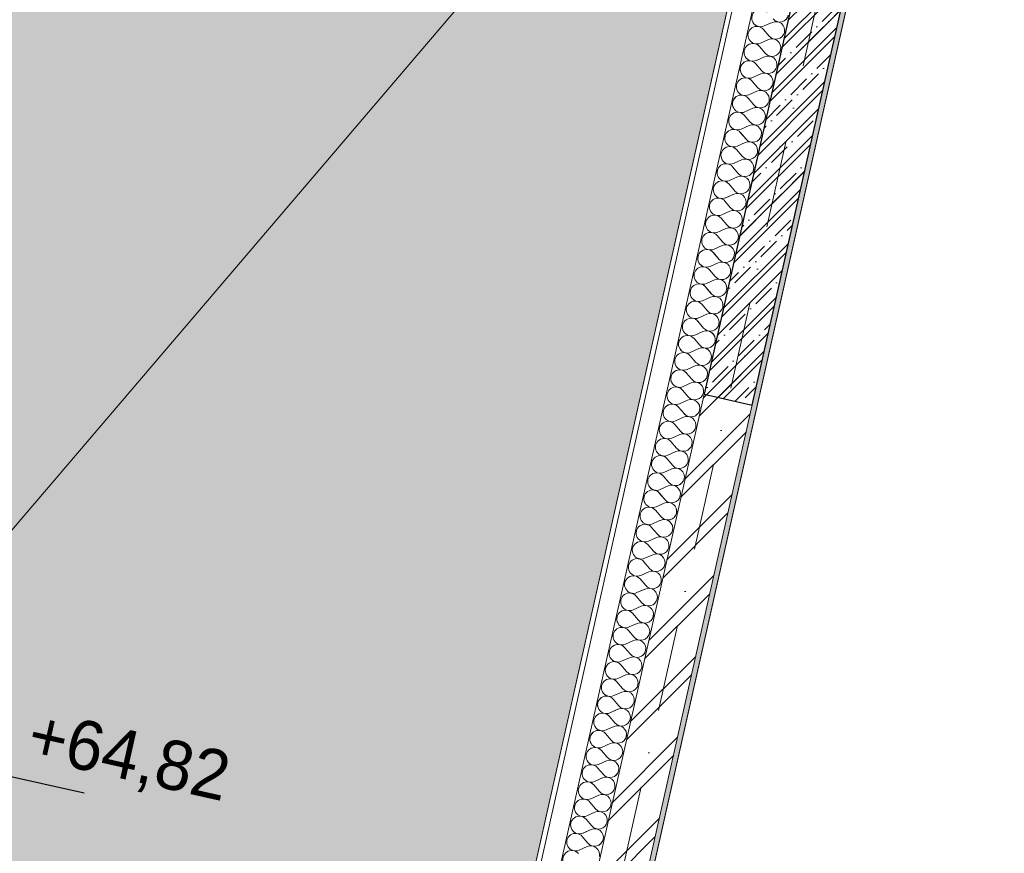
# Model space of a CAD drawing. Header units: millimetres. Extents: x -6990773 to -6682839, y 6117771 to 6220266.
# Tile 140 of 154: x -6937369 to -6933373, y 6141062 to 6144446. Entities that reach past the tile are written whole.
import ezdxf
from ezdxf.enums import TextEntityAlignment as Align

# ---------------------------------------------------------------- set-up
doc = ezdxf.new("R2010")
doc.units = ezdxf.units.MM
doc.header["$MEASUREMENT"] = 0
doc.linetypes.add('Штрихпунктирная', pattern=[670.277762, 352.777767, -176.388884, 0, -141.111112])
for name, color, linetype in [('S - МОП.АР', 7, 'Continuous'), ('АР-Стены_внутренние_пилоны.АР', 7, 'Continuous'), ('АР-Чертеж-Оси_Осевые размеры.АР', 7, 'Continuous'), ('Кровля', 7, 'Continuous')]:
    doc.layers.add(name, color=color, linetype=linetype)
for name, color, linetype, lineweight in [('АР-Разуклонка кровли_Ном._пера__120', 7, 'Continuous', 0), ('АР-Стены_внутренние_пилоны.АР_Ном._пера__1', 7, 'Continuous', 30), ('АР-Чертеж-Оси_Осевые размеры.АР_Ном._пера__120', 7, 'Continuous', 0), ('Кровля_Ном._пера__1', 7, 'Continuous', 0), ('Кровля_Ном._пера__101', 252, 'Continuous', 0), ('Кровля_Ном._пера__120', 7, 'Continuous', 0)]:
    doc.layers.add(name, color=color, linetype=linetype, lineweight=lineweight)
doc.styles.add('РЎР“Р•РќР•Р\xa0Р\x98Р\xa0_РЎРўР\x98Р›Р¬_4', font='GOTHIC.TTF')
doc.dimstyles.new('СГЕНЕРИР_СТИЛЬ__7', dxfattribs={"dimtxt": 0.18, "dimasz": 182.4, "dimexe": 0.18, "dimexo": 0.0625, "dimgap": 0, "dimtad": 0, "dimtih": 1, "dimtoh": 1, "dimdec": 4, "dimzin": 0, "dimdsep": 46, "dimcen": 0.09, "dimadec": 0, "dimazin": 0, "dimtfac": 1, "dimtdec": 4, "dimtmove": 0, "dimatfit": 3, "dimldrblk": 'ARROWHEAD_11', "dimfxl": 1, "dimtolj": 1, "dimtzin": 0, "dimarcsym": 0})

# ---------------------------------------------------------------- blocks, each defined once
blk = doc.blocks.new('*X34', base_point=(-6566190.3, 6562677.8))
at = {"layer": 'Кровля_Ном._пера__1', "color": 7, "linetype": 'Continuous', "lineweight": 0}
for p, q in [((-7161610.3, 6144420.1), (-7161577.7, 6144434.8)), ((-7161613.4, 6144406.2), (-7161590.2, 6144379)), ((-7161625.9, 6144350.4), (-7161593.3, 6144365.1)), ((-7161629, 6144336.5), (-7161605.9, 6144309.3)), ((-7161644.7, 6144266.8), (-7161621.5, 6144239.6)), ((-7161641.6, 6144280.7), (-7161609, 6144295.4)), ((-7161657.2, 6144211), (-7161624.6, 6144225.7)), ((-7161660.3, 6144197.1), (-7161637.2, 6144169.9)), ((-7161672.9, 6144141.3), (-7161640.3, 6144156)), ((-7161676, 6144127.4), (-7161652.8, 6144100.2)), ((-7161688.5, 6144071.6), (-7161655.9, 6144086.3)), ((-7161691.6, 6144057.7), (-7161668.5, 6144030.5)), ((-7161707.3, 6143988), (-7161684.1, 6143960.8)), ((-7161704.2, 6144001.9), (-7161671.6, 6144016.6)), ((-7161719.8, 6143932.3), (-7161687.2, 6143946.9)), ((-7161722.9, 6143918.3), (-7161699.8, 6143891.1)), ((-7161735.5, 6143862.6), (-7161702.9, 6143877.2)), ((-7161738.6, 6143848.6), (-7161715.4, 6143821.5)), ((-7161751.1, 6143792.9), (-7161718.5, 6143807.5)), ((-7161754.2, 6143778.9), (-7161731.1, 6143751.8)), ((-7161769.9, 6143709.2), (-7161746.7, 6143682.1)), ((-7161766.8, 6143723.2), (-7161734.2, 6143737.8)), ((-7161782.4, 6143653.5), (-7161749.8, 6143668.1)), ((-7161785.6, 6143639.5), (-7161762.4, 6143612.4)), ((-7161798.1, 6143583.8), (-7161765.5, 6143598.4)), ((-7161801.2, 6143569.9), (-7161778, 6143542.7)), ((-7161813.7, 6143514.1), (-7161781.2, 6143528.7)), ((-7161816.9, 6143500.2), (-7161793.7, 6143473)), ((-7161832.5, 6143430.5), (-7161809.3, 6143403.3)), ((-7161829.4, 6143444.4), (-7161796.8, 6143459.1)), ((-7161845, 6143374.7), (-7161812.5, 6143389.4)), ((-7161848.2, 6143360.8), (-7161825, 6143333.6)), ((-7161860.7, 6143305), (-7161828.1, 6143319.7)), ((-7161863.8, 6143291.1), (-7161840.6, 6143263.9)), ((-7161876.3, 6143235.3), (-7161843.8, 6143250)), ((-7161879.5, 6143221.4), (-7161856.3, 6143194.2)), ((-7161895.1, 6143151.7), (-7161871.9, 6143124.5)), ((-7161892, 6143165.6), (-7161859.4, 6143180.3)), ((-7161907.6, 6143095.9), (-7161875.1, 6143110.6)), ((-7161910.8, 6143082), (-7161887.6, 6143054.8)), ((-7161923.3, 6143026.3), (-7161890.7, 6143040.9)), ((-7161926.4, 6143012.3), (-7161903.2, 6142985.1)), ((-7161938.9, 6142956.6), (-7161906.4, 6142971.2)), ((-7161942.1, 6142942.6), (-7161918.9, 6142915.5)), ((-7161957.7, 6142872.9), (-7161934.5, 6142845.8)), ((-7161954.6, 6142886.9), (-7161922, 6142901.5)), ((-7161970.2, 6142817.2), (-7161937.7, 6142831.8)), ((-7161973.4, 6142803.2), (-7161950.2, 6142776.1)), ((-7161985.9, 6142747.5), (-7161953.3, 6142762.1)), ((-7161989, 6142733.5), (-7161965.8, 6142706.4)), ((-7162001.5, 6142677.8), (-7161969, 6142692.4)), ((-7162004.7, 6142663.9), (-7161981.5, 6142636.7)), ((-7162020.3, 6142594.2), (-7161997.1, 6142567)), ((-7162017.2, 6142608.1), (-7161984.6, 6142622.7)), ((-7162032.8, 6142538.4), (-7162000.3, 6142553.1)), ((-7162036, 6142524.5), (-7162012.8, 6142497.3)), ((-7162048.5, 6142468.7), (-7162015.9, 6142483.4)), ((-7162051.6, 6142454.8), (-7162028.5, 6142427.6)), ((-7162064.2, 6142399), (-7162031.6, 6142413.7)), ((-7162067.3, 6142385.1), (-7162044.1, 6142357.9)), ((-7162082.9, 6142315.4), (-7162059.8, 6142288.2)), ((-7162079.8, 6142329.3), (-7162047.2, 6142344)), ((-7162095.5, 6142259.6), (-7162062.9, 6142274.3)), ((-7162098.6, 6142245.7), (-7162075.4, 6142218.5)), ((-7162111.1, 6142189.9), (-7162078.5, 6142204.6)), ((-7162114.2, 6142176), (-7162091.1, 6142148.8)), ((-7162129.9, 6142106.3), (-7162106.7, 6142079.1)), ((-7162126.8, 6142120.2), (-7162094.2, 6142134.9)), ((-7162145.5, 6142036.6), (-7162122.4, 6142009.4)), ((-7162142.4, 6142050.6), (-7162109.8, 6142065.2)), ((-7162158.1, 6141980.9), (-7162125.5, 6141995.5)), ((-7162161.2, 6141966.9), (-7162138, 6141939.8)), ((-7162173.7, 6141911.2), (-7162141.1, 6141925.8)), ((-7162176.8, 6141897.2), (-7162153.7, 6141870.1)), ((-7162192.5, 6141827.5), (-7162169.3, 6141800.4)), ((-7162189.4, 6141841.5), (-7162156.8, 6141856.1)), ((-7162205, 6141771.8), (-7162172.4, 6141786.4)), ((-7162208.1, 6141757.8), (-7162185, 6141730.7)), ((-7162220.7, 6141702.1), (-7162188.1, 6141716.7)), ((-7162223.8, 6141688.2), (-7162200.6, 6141661)), ((-7162236.3, 6141632.4), (-7162203.8, 6141647)), ((-7162239.5, 6141618.5), (-7162216.3, 6141591.3)), ((-7162255.1, 6141548.8), (-7162231.9, 6141521.6)), ((-7162252, 6141562.7), (-7162219.4, 6141577.4)), ((-7162267.6, 6141493), (-7162235.1, 6141507.7)), ((-7162270.8, 6141479.1), (-7162247.6, 6141451.9)), ((-7162283.3, 6141423.3), (-7162250.7, 6141438)), ((-7162286.4, 6141409.4), (-7162263.2, 6141382.2)), ((-7162298.9, 6141353.6), (-7162266.4, 6141368.3)), ((-7162302.1, 6141339.7), (-7162278.9, 6141312.5)), ((-7162317.7, 6141270), (-7162294.5, 6141242.8)), ((-7162314.6, 6141283.9), (-7162282, 6141298.6)), ((-7162330.2, 6141214.2), (-7162297.7, 6141228.9)), ((-7162333.4, 6141200.3), (-7162310.2, 6141173.1)), ((-7162345.9, 6141144.6), (-7162313.3, 6141159.2)), ((-7162349, 6141130.6), (-7162325.8, 6141103.4)), ((-7162361.5, 6141074.9), (-7162329, 6141089.5))]:
    blk.add_line(p, q, dxfattribs=at)
for centre, start, end in [((-7161624.9, 6144452.7), 40.4724, 294.2122), ((-7161547.4, 6144471.9), 220.4724, 347.3423), ((-7161563, 6144402.2), 347.3423, 114.2122), ((-7161640.5, 6144383), 40.4724, 294.2122), ((-7161563, 6144402.2), 220.4724, 347.3423), ((-7161656.2, 6144313.3), 40.4724, 294.2122), ((-7161578.7, 6144332.5), 347.3423, 114.2122), ((-7161578.7, 6144332.5), 220.4724, 347.3423), ((-7161671.9, 6144243.6), 40.4724, 294.2122), ((-7161594.3, 6144262.8), 347.3423, 114.2122), ((-7161610, 6144193.1), 347.3423, 114.2122), ((-7161594.3, 6144262.8), 220.4724, 347.3423), ((-7161687.5, 6144173.9), 40.4724, 294.2122), ((-7161610, 6144193.1), 220.4724, 347.3423), ((-7161625.6, 6144123.4), 347.3423, 114.2122), ((-7161703.2, 6144104.2), 40.4724, 294.2122), ((-7161625.6, 6144123.4), 220.4724, 347.3423), ((-7161718.8, 6144034.5), 40.4724, 294.2122), ((-7161641.3, 6144053.7), 347.3423, 114.2122), ((-7161641.3, 6144053.7), 220.4724, 347.3423), ((-7161734.5, 6143964.8), 40.4724, 294.2122), ((-7161656.9, 6143984), 347.3423, 114.2122), ((-7161672.6, 6143914.3), 347.3423, 114.2122), ((-7161656.9, 6143984), 220.4724, 347.3423), ((-7161750.1, 6143895.1), 40.4724, 294.2122), ((-7161672.6, 6143914.3), 220.4724, 347.3423), ((-7161688.2, 6143844.6), 347.3423, 114.2122), ((-7161765.8, 6143825.4), 40.4724, 294.2122), ((-7161688.2, 6143844.6), 220.4724, 347.3423), ((-7161781.4, 6143755.8), 40.4724, 294.2122), ((-7161703.9, 6143774.9), 347.3423, 114.2122), ((-7161703.9, 6143774.9), 220.4724, 347.3423), ((-7161797.1, 6143686.1), 40.4724, 294.2122), ((-7161719.5, 6143705.3), 347.3423, 114.2122), ((-7161735.2, 6143635.6), 347.3423, 114.2122), ((-7161719.5, 6143705.3), 220.4724, 347.3423), ((-7161812.7, 6143616.4), 40.4724, 294.2122), ((-7161735.2, 6143635.6), 220.4724, 347.3423), ((-7161750.9, 6143565.9), 347.3423, 114.2122), ((-7161828.4, 6143546.7), 40.4724, 294.2122), ((-7161750.9, 6143565.9), 220.4724, 347.3423), ((-7161844, 6143477), 40.4724, 294.2122), ((-7161766.5, 6143496.2), 347.3423, 114.2122), ((-7161766.5, 6143496.2), 220.4724, 347.3423), ((-7161859.7, 6143407.3), 40.4724, 294.2122), ((-7161782.2, 6143426.5), 347.3423, 114.2122), ((-7161797.8, 6143356.8), 347.3423, 114.2122), ((-7161782.2, 6143426.5), 220.4724, 347.3423), ((-7161875.3, 6143337.6), 40.4724, 294.2122), ((-7161797.8, 6143356.8), 220.4724, 347.3423), ((-7161813.5, 6143287.1), 347.3423, 114.2122), ((-7161891, 6143267.9), 40.4724, 294.2122), ((-7161813.5, 6143287.1), 220.4724, 347.3423), ((-7161906.6, 6143198.2), 40.4724, 294.2122), ((-7161829.1, 6143217.4), 347.3423, 114.2122), ((-7161829.1, 6143217.4), 220.4724, 347.3423), ((-7161922.3, 6143128.5), 40.4724, 294.2122), ((-7161844.8, 6143147.7), 347.3423, 114.2122), ((-7161860.4, 6143078), 347.3423, 114.2122), ((-7161844.8, 6143147.7), 220.4724, 347.3423), ((-7161937.9, 6143058.8), 40.4724, 294.2122), ((-7161860.4, 6143078), 220.4724, 347.3423), ((-7161876.1, 6143008.3), 347.3423, 114.2122), ((-7161953.6, 6142989.1), 40.4724, 294.2122), ((-7161876.1, 6143008.3), 220.4724, 347.3423), ((-7161969.2, 6142919.4), 40.4724, 294.2122), ((-7161891.7, 6142938.6), 347.3423, 114.2122), ((-7161891.7, 6142938.6), 220.4724, 347.3423), ((-7161984.9, 6142849.7), 40.4724, 294.2122), ((-7161907.4, 6142868.9), 347.3423, 114.2122), ((-7161923, 6142799.2), 347.3423, 114.2122), ((-7161907.4, 6142868.9), 220.4724, 347.3423), ((-7162000.5, 6142780.1), 40.4724, 294.2122), ((-7161923, 6142799.2), 220.4724, 347.3423), ((-7162016.2, 6142710.4), 40.4724, 294.2122), ((-7161938.7, 6142729.6), 347.3423, 114.2122), ((-7161938.7, 6142729.6), 220.4724, 347.3423), ((-7162031.8, 6142640.7), 40.4724, 294.2122), ((-7161954.3, 6142659.9), 347.3423, 114.2122), ((-7161970, 6142590.2), 347.3423, 114.2122), ((-7161954.3, 6142659.9), 220.4724, 347.3423), ((-7162047.5, 6142571), 40.4724, 294.2122), ((-7161985.6, 6142520.5), 347.3423, 114.2122), ((-7161970, 6142590.2), 220.4724, 347.3423), ((-7162063.1, 6142501.3), 40.4724, 294.2122), ((-7161985.6, 6142520.5), 220.4724, 347.3423), ((-7162078.8, 6142431.6), 40.4724, 294.2122), ((-7162001.3, 6142450.8), 347.3423, 114.2122), ((-7162001.3, 6142450.8), 220.4724, 347.3423), ((-7162094.5, 6142361.9), 40.4724, 294.2122), ((-7162016.9, 6142381.1), 347.3423, 114.2122), ((-7162032.6, 6142311.4), 347.3423, 114.2122), ((-7162016.9, 6142381.1), 220.4724, 347.3423), ((-7162110.1, 6142292.2), 40.4724, 294.2122), ((-7162048.2, 6142241.7), 347.3423, 114.2122), ((-7162032.6, 6142311.4), 220.4724, 347.3423), ((-7162125.8, 6142222.5), 40.4724, 294.2122), ((-7162048.2, 6142241.7), 220.4724, 347.3423), ((-7162141.4, 6142152.8), 40.4724, 294.2122), ((-7162063.9, 6142172), 347.3423, 114.2122), ((-7162063.9, 6142172), 220.4724, 347.3423), ((-7162157.1, 6142083.1), 40.4724, 294.2122), ((-7162079.5, 6142102.3), 347.3423, 114.2122), ((-7162095.2, 6142032.6), 347.3423, 114.2122), ((-7162079.5, 6142102.3), 220.4724, 347.3423), ((-7162172.7, 6142013.4), 40.4724, 294.2122), ((-7162110.8, 6141962.9), 347.3423, 114.2122), ((-7162095.2, 6142032.6), 220.4724, 347.3423), ((-7162188.4, 6141943.7), 40.4724, 294.2122), ((-7162110.8, 6141962.9), 220.4724, 347.3423), ((-7162204, 6141874.1), 40.4724, 294.2122), ((-7162126.5, 6141893.2), 347.3423, 114.2122), ((-7162126.5, 6141893.2), 220.4724, 347.3423), ((-7162219.7, 6141804.4), 40.4724, 294.2122), ((-7162142.1, 6141823.6), 347.3423, 114.2122), ((-7162157.8, 6141753.9), 347.3423, 114.2122), ((-7162142.1, 6141823.6), 220.4724, 347.3423), ((-7162235.3, 6141734.7), 40.4724, 294.2122), ((-7162157.8, 6141753.9), 220.4724, 347.3423), ((-7162173.5, 6141684.2), 347.3423, 114.2122), ((-7162251, 6141665), 40.4724, 294.2122), ((-7162173.5, 6141684.2), 220.4724, 347.3423), ((-7162266.6, 6141595.3), 40.4724, 294.2122), ((-7162189.1, 6141614.5), 347.3423, 114.2122), ((-7162189.1, 6141614.5), 220.4724, 347.3423), ((-7162282.3, 6141525.6), 40.4724, 294.2122), ((-7162204.8, 6141544.8), 347.3423, 114.2122), ((-7162220.4, 6141475.1), 347.3423, 114.2122), ((-7162204.8, 6141544.8), 220.4724, 347.3423), ((-7162297.9, 6141455.9), 40.4724, 294.2122), ((-7162220.4, 6141475.1), 220.4724, 347.3423), ((-7162236.1, 6141405.4), 347.3423, 114.2122), ((-7162313.6, 6141386.2), 40.4724, 294.2122), ((-7162236.1, 6141405.4), 220.4724, 347.3423), ((-7162329.2, 6141316.5), 40.4724, 294.2122), ((-7162251.7, 6141335.7), 347.3423, 114.2122), ((-7162251.7, 6141335.7), 220.4724, 347.3423), ((-7162344.9, 6141246.8), 40.4724, 294.2122), ((-7162267.4, 6141266), 347.3423, 114.2122), ((-7162283, 6141196.3), 347.3423, 114.2122), ((-7162267.4, 6141266), 220.4724, 347.3423), ((-7162360.5, 6141177.1), 40.4724, 294.2122), ((-7162283, 6141196.3), 220.4724, 347.3423), ((-7162298.7, 6141126.6), 347.3423, 114.2122), ((-7162376.2, 6141107.4), 40.4724, 294.2122), ((-7162298.7, 6141126.6), 220.4724, 347.3423), ((-7162391.8, 6141037.7), 40.4724, 294.2122), ((-7162314.3, 6141056.9), 347.3423, 114.2122)]:
    blk.add_arc(centre, 35.7, start, end, dxfattribs=at)
blk = doc.blocks.new('Стена_9_6', base_point=(-7160679.8, 6147242.8))
at = {"layer": 'Кровля', "linetype": 'Continuous', "lineweight": 0, "true_color": 0x000000}
h = blk.add_hatch(dxfattribs=at)
h.set_pattern_fill('БЛОКИ_БЕТОННЫЕ_ЭФФЕКТИВН_77', color=18, style=0, pattern_type=2)
h.set_pattern_definition([(45, (-6566190.34, 6562677.8), (-127.27922, 127.27922), [])])
h.paths.add_polyline_path([(-7164086.1, 6132075.6), (-7160679.8, 6147242.8), (-7160875, 6147286.7), (-7164281.3, 6132119.4)])
h = blk.add_hatch(dxfattribs=at)
h.set_pattern_fill('ШТУКАТУРКА__ГИПС_01_0006', color=18, style=0, pattern_type=2)
h.set_pattern_definition([(45, (-6566190.34, 6563027.8), (-111.369318, 111.369318), [0, -105, 0, -157.5]), (110, (-6565840.34, 6563027.8), (148.001588, 53.868173), [0, -77, 0, -133])])
h.paths.add_polyline_path([(-7164062.2, 6132090.7), (-7160664.7, 6147218.9), (-7160684.2, 6147223.3), (-7164081.8, 6132095.1)])
at = {"layer": 'Кровля_Ном._пера__1', "color": 7, "linetype": 'Continuous', "lineweight": 0}
for p, q in [((-7161022.7, 6147678.6), (-7164582.4, 6131828.3)), ((-7160977.5, 6147514.7), (-7164471.5, 6131957.1))]:
    blk.add_line(p, q, dxfattribs=at)
at = {"layer": 'Кровля_Ном._пера__1', "color": 7, "linetype": 'Continuous', "lineweight": 15}
for p, q in [((-7160875, 6147286.7), (-7164281.3, 6132119.4)), ((-7164086.1, 6132075.6), (-7160679.8, 6147242.8))]:
    blk.add_line(p, q, dxfattribs=at)
at = {"layer": 'Кровля_Ном._пера__1', "color": 7, "linetype": 'Continuous', "lineweight": 0, "flags": 128}
for points in [[(-7161020.3, 6147780.5), (-7164623.8, 6131735.1)], [(-7164062.2, 6132090.7), (-7160664.7, 6147218.9)]]:
    blk.add_lwpolyline(points, dxfattribs=at)
at = {"layer": 'Кровля', "color": 7, "lineweight": 0}
blk.add_blockref('*X34', (-6566190.3, 6562677.8), dxfattribs=at)
blk = doc.blocks.new('Стандартный Маркер Сетки[13]_6', base_point=(-7160680.9, 6147693.7))
at = {"layer": 'АР-Чертеж-Оси_Осевые размеры.АР_Ном._пера__120', "color": 7, "linetype": 'Штрихпунктирная', "lineweight": 0}
blk.add_line((-7160787.5, 6147219.2), (-7165571.2, 6125919.8), dxfattribs=at)
at = {"layer": 'АР-Чертеж-Оси_Осевые размеры.АР_Ном._пера__120', "color": 7, "lineweight": 0, "style": 'РЎР“Р•РќР•Р\xa0Р\x98Р\xa0_РЎРўР\x98Р›Р¬_4'}
blk.add_attdef('AC_MarkerText_1', text='', height=350, rotation=347.3417, dxfattribs=at).set_placement((-7165717.5, 6125138.4), align=Align.TOP_CENTER)
blk = doc.blocks.new('Стандартный Маркер Сетки[26]_6', base_point=(-7160680.9, 6147693.7))
at = {"layer": 'АР-Чертеж-Оси_Осевые размеры.АР_Ном._пера__120', "color": 7, "linetype": 'Штрихпунктирная', "lineweight": 0}
blk.add_line((-7160787.5, 6147219.2), (-7165571.2, 6125919.8), dxfattribs=at)
at = {"layer": 'АР-Чертеж-Оси_Осевые размеры.АР_Ном._пера__120', "color": 7, "lineweight": 0, "style": 'РЎР“Р•РќР•Р\xa0Р\x98Р\xa0_РЎРўР\x98Р›Р¬_4'}
blk.add_attdef('AC_MarkerText_1', text='', height=350, rotation=347.3417, dxfattribs=at).set_placement((-7165717.5, 6125138.4), align=Align.TOP_CENTER)
blk = doc.blocks.new('Стена_84_6', base_point=(-7161756.9, 6142903.6))
at = {"layer": 'АР-Стены_внутренние_пилоны.АР', "linetype": 'Continuous', "lineweight": 0, "true_color": 0x000000}
h = blk.add_hatch(dxfattribs=at)
h.set_pattern_fill('ЖЕЛЕЗОБЕТОН__PROJECT__0006', color=18, style=0, pattern_type=2)
h.set_pattern_definition([(45, (-6566190.34, 6562677.8), (-84.852814, 84.852814), []), (45, (-6566232.77, 6562720.22), (-84.852814, 84.852814), [90, -30, 0, -30])])
h.paths.add_polyline_path([(-7161659.3, 6142881.7), (-7160636, 6147438), (-7160831.2, 6147481.8), (-7161854.5, 6142925.6)])
at = {"layer": 'АР-Стены_внутренние_пилоны.АР_Ном._пера__1', "color": 7, "linetype": 'Continuous', "lineweight": 30, "flags": 128}
for points in [[(-7160831.2, 6147481.8), (-7161854.5, 6142925.6)], [(-7161659.3, 6142881.7), (-7160636, 6147438)], [(-7161854.5, 6142925.6), (-7161659.3, 6142881.7)]]:
    blk.add_lwpolyline(points, dxfattribs=at)
blk = doc.blocks.new('*X314', base_point=(-6338927.2, 6562677.8))
at = {"layer": 'Кровля_Ном._пера__1', "color": 7, "linetype": 'Continuous', "lineweight": 0}
for p, q in [((-6934347.1, 6144420.1), (-6934314.5, 6144434.8)), ((-6934350.2, 6144406.2), (-6934327, 6144379)), ((-6934362.8, 6144350.4), (-6934330.2, 6144365.1)), ((-6934365.9, 6144336.5), (-6934342.7, 6144309.3)), ((-6934381.5, 6144266.8), (-6934358.4, 6144239.6)), ((-6934378.4, 6144280.7), (-6934345.8, 6144295.4)), ((-6934394.1, 6144211), (-6934361.5, 6144225.7)), ((-6934397.2, 6144197.1), (-6934374, 6144169.9)), ((-6934409.7, 6144141.3), (-6934377.1, 6144156)), ((-6934412.8, 6144127.4), (-6934389.7, 6144100.2)), ((-6934425.4, 6144071.6), (-6934392.8, 6144086.3)), ((-6934428.5, 6144057.7), (-6934405.3, 6144030.5)), ((-6934444.1, 6143988), (-6934421, 6143960.8)), ((-6934441, 6144001.9), (-6934408.4, 6144016.6)), ((-6934456.7, 6143932.3), (-6934424.1, 6143946.9)), ((-6934459.8, 6143918.3), (-6934436.6, 6143891.1)), ((-6934472.3, 6143862.6), (-6934439.7, 6143877.2)), ((-6934475.4, 6143848.6), (-6934452.3, 6143821.5)), ((-6934488, 6143792.9), (-6934455.4, 6143807.5)), ((-6934491.1, 6143778.9), (-6934467.9, 6143751.8)), ((-6934506.7, 6143709.2), (-6934483.6, 6143682.1)), ((-6934503.6, 6143723.2), (-6934471, 6143737.8)), ((-6934519.3, 6143653.5), (-6934486.7, 6143668.1)), ((-6934522.4, 6143639.5), (-6934499.2, 6143612.4)), ((-6934534.9, 6143583.8), (-6934502.3, 6143598.4)), ((-6934538.1, 6143569.9), (-6934514.9, 6143542.7)), ((-6934550.6, 6143514.1), (-6934518, 6143528.7)), ((-6934553.7, 6143500.2), (-6934530.5, 6143473)), ((-6934569.4, 6143430.5), (-6934546.2, 6143403.3)), ((-6934566.2, 6143444.4), (-6934533.7, 6143459.1)), ((-6934581.9, 6143374.7), (-6934549.3, 6143389.4)), ((-6934585, 6143360.8), (-6934561.8, 6143333.6)), ((-6934597.5, 6143305), (-6934565, 6143319.7)), ((-6934600.7, 6143291.1), (-6934577.5, 6143263.9)), ((-6934613.2, 6143235.3), (-6934580.6, 6143250)), ((-6934616.3, 6143221.4), (-6934593.1, 6143194.2)), ((-6934632, 6143151.7), (-6934608.8, 6143124.5)), ((-6934628.8, 6143165.6), (-6934596.3, 6143180.3)), ((-6934644.5, 6143095.9), (-6934611.9, 6143110.6)), ((-6934647.6, 6143082), (-6934624.4, 6143054.8)), ((-6934660.1, 6143026.3), (-6934627.6, 6143040.9)), ((-6934663.3, 6143012.3), (-6934640.1, 6142985.1)), ((-6934675.8, 6142956.6), (-6934643.2, 6142971.2)), ((-6934678.9, 6142942.6), (-6934655.7, 6142915.5)), ((-6934694.6, 6142872.9), (-6934671.4, 6142845.8)), ((-6934691.4, 6142886.9), (-6934658.9, 6142901.5)), ((-6934707.1, 6142817.2), (-6934674.5, 6142831.8)), ((-6934710.2, 6142803.2), (-6934687, 6142776.1)), ((-6934722.7, 6142747.5), (-6934690.2, 6142762.1)), ((-6934725.9, 6142733.5), (-6934702.7, 6142706.4)), ((-6934738.4, 6142677.8), (-6934705.8, 6142692.4)), ((-6934741.5, 6142663.9), (-6934718.3, 6142636.7)), ((-6934757.2, 6142594.2), (-6934734, 6142567)), ((-6934754, 6142608.1), (-6934721.5, 6142622.7)), ((-6934769.7, 6142538.4), (-6934737.1, 6142553.1)), ((-6934772.8, 6142524.5), (-6934749.6, 6142497.3)), ((-6934785.4, 6142468.7), (-6934752.8, 6142483.4)), ((-6934788.5, 6142454.8), (-6934765.3, 6142427.6)), ((-6934801, 6142399), (-6934768.4, 6142413.7)), ((-6934804.1, 6142385.1), (-6934781, 6142357.9)), ((-6934819.8, 6142315.4), (-6934796.6, 6142288.2)), ((-6934816.7, 6142329.3), (-6934784.1, 6142344)), ((-6934832.3, 6142259.6), (-6934799.7, 6142274.3)), ((-6934835.4, 6142245.7), (-6934812.3, 6142218.5)), ((-6934848, 6142189.9), (-6934815.4, 6142204.6)), ((-6934851.1, 6142176), (-6934827.9, 6142148.8)), ((-6934866.7, 6142106.3), (-6934843.6, 6142079.1)), ((-6934863.6, 6142120.2), (-6934831, 6142134.9)), ((-6934882.4, 6142036.6), (-6934859.2, 6142009.4)), ((-6934879.3, 6142050.6), (-6934846.7, 6142065.2)), ((-6934894.9, 6141980.9), (-6934862.3, 6141995.5)), ((-6934898, 6141966.9), (-6934874.9, 6141939.8)), ((-6934910.6, 6141911.2), (-6934878, 6141925.8)), ((-6934913.7, 6141897.2), (-6934890.5, 6141870.1)), ((-6934929.3, 6141827.5), (-6934906.2, 6141800.4)), ((-6934926.2, 6141841.5), (-6934893.6, 6141856.1)), ((-6934941.9, 6141771.8), (-6934909.3, 6141786.4)), ((-6934945, 6141757.8), (-6934921.8, 6141730.7)), ((-6934957.5, 6141702.1), (-6934924.9, 6141716.7)), ((-6934960.7, 6141688.2), (-6934937.5, 6141661)), ((-6934973.2, 6141632.4), (-6934940.6, 6141647)), ((-6934976.3, 6141618.5), (-6934953.1, 6141591.3)), ((-6934992, 6141548.8), (-6934968.8, 6141521.6)), ((-6934988.8, 6141562.7), (-6934956.3, 6141577.4)), ((-6935004.5, 6141493), (-6934971.9, 6141507.7)), ((-6935007.6, 6141479.1), (-6934984.4, 6141451.9)), ((-6935020.1, 6141423.3), (-6934987.6, 6141438)), ((-6935023.3, 6141409.4), (-6935000.1, 6141382.2)), ((-6935035.8, 6141353.6), (-6935003.2, 6141368.3)), ((-6935038.9, 6141339.7), (-6935015.7, 6141312.5)), ((-6935054.6, 6141270), (-6935031.4, 6141242.8)), ((-6935051.4, 6141283.9), (-6935018.9, 6141298.6)), ((-6935067.1, 6141214.2), (-6935034.5, 6141228.9)), ((-6935070.2, 6141200.3), (-6935047, 6141173.1)), ((-6935082.7, 6141144.6), (-6935050.2, 6141159.2)), ((-6935085.9, 6141130.6), (-6935062.7, 6141103.4)), ((-6935098.4, 6141074.9), (-6935065.8, 6141089.5))]:
    blk.add_line(p, q, dxfattribs=at)
for centre, start, end in [((-6934361.7, 6144452.7), 40.4724, 294.2122), ((-6934284.2, 6144471.9), 220.4724, 347.3423), ((-6934299.9, 6144402.2), 347.3423, 114.2122), ((-6934377.4, 6144383), 40.4724, 294.2122), ((-6934299.9, 6144402.2), 220.4724, 347.3423), ((-6934393.1, 6144313.3), 40.4724, 294.2122), ((-6934315.5, 6144332.5), 347.3423, 114.2122), ((-6934315.5, 6144332.5), 220.4724, 347.3423), ((-6934408.7, 6144243.6), 40.4724, 294.2122), ((-6934331.2, 6144262.8), 347.3423, 114.2122), ((-6934346.8, 6144193.1), 347.3423, 114.2122), ((-6934331.2, 6144262.8), 220.4724, 347.3423), ((-6934424.4, 6144173.9), 40.4724, 294.2122), ((-6934346.8, 6144193.1), 220.4724, 347.3423), ((-6934362.5, 6144123.4), 347.3423, 114.2122), ((-6934440, 6144104.2), 40.4724, 294.2122), ((-6934362.5, 6144123.4), 220.4724, 347.3423), ((-6934455.7, 6144034.5), 40.4724, 294.2122), ((-6934378.1, 6144053.7), 347.3423, 114.2122), ((-6934378.1, 6144053.7), 220.4724, 347.3423), ((-6934471.3, 6143964.8), 40.4724, 294.2122), ((-6934393.8, 6143984), 347.3423, 114.2122), ((-6934409.4, 6143914.3), 347.3423, 114.2122), ((-6934393.8, 6143984), 220.4724, 347.3423), ((-6934487, 6143895.1), 40.4724, 294.2122), ((-6934409.4, 6143914.3), 220.4724, 347.3423), ((-6934425.1, 6143844.6), 347.3423, 114.2122), ((-6934502.6, 6143825.4), 40.4724, 294.2122), ((-6934425.1, 6143844.6), 220.4724, 347.3423), ((-6934518.3, 6143755.8), 40.4724, 294.2122), ((-6934440.7, 6143774.9), 347.3423, 114.2122), ((-6934440.7, 6143774.9), 220.4724, 347.3423), ((-6934533.9, 6143686.1), 40.4724, 294.2122), ((-6934456.4, 6143705.3), 347.3423, 114.2122), ((-6934472.1, 6143635.6), 347.3423, 114.2122), ((-6934456.4, 6143705.3), 220.4724, 347.3423), ((-6934549.6, 6143616.4), 40.4724, 294.2122), ((-6934472.1, 6143635.6), 220.4724, 347.3423), ((-6934487.7, 6143565.9), 347.3423, 114.2122), ((-6934565.2, 6143546.7), 40.4724, 294.2122), ((-6934487.7, 6143565.9), 220.4724, 347.3423), ((-6934580.9, 6143477), 40.4724, 294.2122), ((-6934503.4, 6143496.2), 347.3423, 114.2122), ((-6934503.4, 6143496.2), 220.4724, 347.3423), ((-6934596.5, 6143407.3), 40.4724, 294.2122), ((-6934519, 6143426.5), 347.3423, 114.2122), ((-6934534.7, 6143356.8), 347.3423, 114.2122), ((-6934519, 6143426.5), 220.4724, 347.3423), ((-6934612.2, 6143337.6), 40.4724, 294.2122), ((-6934534.7, 6143356.8), 220.4724, 347.3423), ((-6934550.3, 6143287.1), 347.3423, 114.2122), ((-6934627.8, 6143267.9), 40.4724, 294.2122), ((-6934550.3, 6143287.1), 220.4724, 347.3423), ((-6934643.5, 6143198.2), 40.4724, 294.2122), ((-6934566, 6143217.4), 347.3423, 114.2122), ((-6934566, 6143217.4), 220.4724, 347.3423), ((-6934659.1, 6143128.5), 40.4724, 294.2122), ((-6934581.6, 6143147.7), 347.3423, 114.2122), ((-6934597.3, 6143078), 347.3423, 114.2122), ((-6934581.6, 6143147.7), 220.4724, 347.3423), ((-6934674.8, 6143058.8), 40.4724, 294.2122), ((-6934597.3, 6143078), 220.4724, 347.3423), ((-6934612.9, 6143008.3), 347.3423, 114.2122), ((-6934690.4, 6142989.1), 40.4724, 294.2122), ((-6934612.9, 6143008.3), 220.4724, 347.3423), ((-6934706.1, 6142919.4), 40.4724, 294.2122), ((-6934628.6, 6142938.6), 347.3423, 114.2122), ((-6934628.6, 6142938.6), 220.4724, 347.3423), ((-6934721.7, 6142849.7), 40.4724, 294.2122), ((-6934644.2, 6142868.9), 347.3423, 114.2122), ((-6934659.9, 6142799.2), 347.3423, 114.2122), ((-6934644.2, 6142868.9), 220.4724, 347.3423), ((-6934737.4, 6142780.1), 40.4724, 294.2122), ((-6934659.9, 6142799.2), 220.4724, 347.3423), ((-6934753, 6142710.4), 40.4724, 294.2122), ((-6934675.5, 6142729.6), 347.3423, 114.2122), ((-6934675.5, 6142729.6), 220.4724, 347.3423), ((-6934768.7, 6142640.7), 40.4724, 294.2122), ((-6934691.2, 6142659.9), 347.3423, 114.2122), ((-6934706.8, 6142590.2), 347.3423, 114.2122), ((-6934691.2, 6142659.9), 220.4724, 347.3423), ((-6934784.3, 6142571), 40.4724, 294.2122), ((-6934722.5, 6142520.5), 347.3423, 114.2122), ((-6934706.8, 6142590.2), 220.4724, 347.3423), ((-6934800, 6142501.3), 40.4724, 294.2122), ((-6934722.5, 6142520.5), 220.4724, 347.3423), ((-6934815.6, 6142431.6), 40.4724, 294.2122), ((-6934738.1, 6142450.8), 347.3423, 114.2122), ((-6934738.1, 6142450.8), 220.4724, 347.3423), ((-6934831.3, 6142361.9), 40.4724, 294.2122), ((-6934753.8, 6142381.1), 347.3423, 114.2122), ((-6934769.4, 6142311.4), 347.3423, 114.2122), ((-6934753.8, 6142381.1), 220.4724, 347.3423), ((-6934847, 6142292.2), 40.4724, 294.2122), ((-6934785.1, 6142241.7), 347.3423, 114.2122), ((-6934769.4, 6142311.4), 220.4724, 347.3423), ((-6934862.6, 6142222.5), 40.4724, 294.2122), ((-6934785.1, 6142241.7), 220.4724, 347.3423), ((-6934878.3, 6142152.8), 40.4724, 294.2122), ((-6934800.7, 6142172), 347.3423, 114.2122), ((-6934800.7, 6142172), 220.4724, 347.3423), ((-6934893.9, 6142083.1), 40.4724, 294.2122), ((-6934816.4, 6142102.3), 347.3423, 114.2122), ((-6934832, 6142032.6), 347.3423, 114.2122), ((-6934816.4, 6142102.3), 220.4724, 347.3423), ((-6934909.6, 6142013.4), 40.4724, 294.2122), ((-6934847.7, 6141962.9), 347.3423, 114.2122), ((-6934832, 6142032.6), 220.4724, 347.3423), ((-6934925.2, 6141943.7), 40.4724, 294.2122), ((-6934847.7, 6141962.9), 220.4724, 347.3423), ((-6934940.9, 6141874.1), 40.4724, 294.2122), ((-6934863.3, 6141893.2), 347.3423, 114.2122), ((-6934863.3, 6141893.2), 220.4724, 347.3423), ((-6934956.5, 6141804.4), 40.4724, 294.2122), ((-6934879, 6141823.6), 347.3423, 114.2122), ((-6934894.6, 6141753.9), 347.3423, 114.2122), ((-6934879, 6141823.6), 220.4724, 347.3423), ((-6934972.2, 6141734.7), 40.4724, 294.2122), ((-6934894.6, 6141753.9), 220.4724, 347.3423), ((-6934910.3, 6141684.2), 347.3423, 114.2122), ((-6934987.8, 6141665), 40.4724, 294.2122), ((-6934910.3, 6141684.2), 220.4724, 347.3423), ((-6935003.5, 6141595.3), 40.4724, 294.2122), ((-6934926, 6141614.5), 347.3423, 114.2122), ((-6934926, 6141614.5), 220.4724, 347.3423), ((-6935019.1, 6141525.6), 40.4724, 294.2122), ((-6934941.6, 6141544.8), 347.3423, 114.2122), ((-6934957.3, 6141475.1), 347.3423, 114.2122), ((-6934941.6, 6141544.8), 220.4724, 347.3423), ((-6935034.8, 6141455.9), 40.4724, 294.2122), ((-6934957.3, 6141475.1), 220.4724, 347.3423), ((-6934972.9, 6141405.4), 347.3423, 114.2122), ((-6935050.4, 6141386.2), 40.4724, 294.2122), ((-6934972.9, 6141405.4), 220.4724, 347.3423), ((-6935066.1, 6141316.5), 40.4724, 294.2122), ((-6934988.6, 6141335.7), 347.3423, 114.2122), ((-6934988.6, 6141335.7), 220.4724, 347.3423), ((-6935081.7, 6141246.8), 40.4724, 294.2122), ((-6935004.2, 6141266), 347.3423, 114.2122), ((-6935019.9, 6141196.3), 347.3423, 114.2122), ((-6935004.2, 6141266), 220.4724, 347.3423), ((-6935097.4, 6141177.1), 40.4724, 294.2122), ((-6935019.9, 6141196.3), 220.4724, 347.3423), ((-6935035.5, 6141126.6), 347.3423, 114.2122), ((-6935113, 6141107.4), 40.4724, 294.2122), ((-6935035.5, 6141126.6), 220.4724, 347.3423), ((-6935128.7, 6141037.7), 40.4724, 294.2122), ((-6935051.2, 6141056.9), 347.3423, 114.2122)]:
    blk.add_arc(centre, 35.7, start, end, dxfattribs=at)
blk = doc.blocks.new('Стена_109_1', base_point=(-6933416.7, 6147242.8))
at = {"layer": 'Кровля', "linetype": 'Continuous', "lineweight": 0, "true_color": 0x000000}
h = blk.add_hatch(dxfattribs=at)
h.set_pattern_fill('БЛОКИ_БЕТОННЫЕ_ЭФФЕКТИВН_70', color=18, style=0, pattern_type=2)
h.set_pattern_definition([(45, (-6338927.19, 6562677.8), (-127.27922, 127.27922), [])])
h.paths.add_polyline_path([(-6936823, 6132075.6), (-6933416.7, 6147242.8), (-6933611.8, 6147286.7), (-6937018.1, 6132119.4)])
h = blk.add_hatch(dxfattribs=at)
h.set_pattern_fill('ШТУКАТУРКА__ГИПС_01_0001', color=18, style=0, pattern_type=2)
h.set_pattern_definition([(45, (-6338927.19, 6563027.8), (-111.369318, 111.369318), [0, -105, 0, -157.5]), (110, (-6338577.19, 6563027.8), (148.001588, 53.868173), [0, -77, 0, -133])])
h.paths.add_polyline_path([(-6936799.1, 6132090.7), (-6933401.5, 6147218.9), (-6933421, 6147223.3), (-6936818.6, 6132095.1)])
at = {"layer": 'Кровля_Ном._пера__1', "color": 7, "linetype": 'Continuous', "lineweight": 0}
for p, q in [((-6933759.5, 6147678.6), (-6937319.2, 6131828.3)), ((-6933714.3, 6147514.7), (-6937208.3, 6131957.1))]:
    blk.add_line(p, q, dxfattribs=at)
at = {"layer": 'Кровля_Ном._пера__1', "color": 7, "linetype": 'Continuous', "lineweight": 15}
for p, q in [((-6933611.8, 6147286.7), (-6937018.1, 6132119.4)), ((-6936823, 6132075.6), (-6933416.7, 6147242.8))]:
    blk.add_line(p, q, dxfattribs=at)
at = {"layer": 'Кровля_Ном._пера__1', "color": 7, "linetype": 'Continuous', "lineweight": 0, "flags": 128}
for points in [[(-6933757.1, 6147780.5), (-6937360.7, 6131735.1)], [(-6936799.1, 6132090.7), (-6933401.5, 6147218.9)]]:
    blk.add_lwpolyline(points, dxfattribs=at)
at = {"layer": 'Кровля', "color": 7, "lineweight": 0}
blk.add_blockref('*X314', (-6338927.2, 6562677.8), dxfattribs=at)
blk = doc.blocks.new('Стандартный Маркер Сетки[58]_1', base_point=(-6933417.8, 6147693.7))
at = {"layer": 'АР-Чертеж-Оси_Осевые размеры.АР_Ном._пера__120', "color": 7, "linetype": 'Штрихпунктирная', "lineweight": 0}
blk.add_line((-6933524.4, 6147219.2), (-6938308.1, 6125919.8), dxfattribs=at)
at = {"layer": 'АР-Чертеж-Оси_Осевые размеры.АР_Ном._пера__120', "color": 7, "lineweight": 0, "style": 'РЎР“Р•РќР•Р\xa0Р\x98Р\xa0_РЎРўР\x98Р›Р¬_4'}
blk.add_attdef('AC_MarkerText_1', text='', height=350, rotation=347.3417, dxfattribs=at).set_placement((-6938454.3, 6125138.4), align=Align.TOP_CENTER)
blk = doc.blocks.new('Стандартный Маркер Сетки[70]_1', base_point=(-6933417.8, 6147693.7))
at = {"layer": 'АР-Чертеж-Оси_Осевые размеры.АР_Ном._пера__120', "color": 7, "linetype": 'Штрихпунктирная', "lineweight": 0}
blk.add_line((-6933524.4, 6147219.2), (-6938308.1, 6125919.8), dxfattribs=at)
at = {"layer": 'АР-Чертеж-Оси_Осевые размеры.АР_Ном._пера__120', "color": 7, "lineweight": 0, "style": 'РЎР“Р•РќР•Р\xa0Р\x98Р\xa0_РЎРўР\x98Р›Р¬_4'}
blk.add_attdef('AC_MarkerText_1', text='', height=350, rotation=347.3417, dxfattribs=at).set_placement((-6938454.3, 6125138.4), align=Align.TOP_CENTER)
blk = doc.blocks.new('ARROWHEAD_11')
at = {"color": 0, "linetype": 'Continuous', "lineweight": 0}
blk.add_line((0, 0), (-1, 0), dxfattribs=at)
at = {"color": 0, "linetype": 'Continuous', "lineweight": 0, "const_width": 0.25, "flags": 128}
blk.add_lwpolyline([(-0.125, 0, 1), (0.125, 0, 1)], format="xyb", close=True, dxfattribs=at)
blk = doc.blocks.new('Стена_146_1', base_point=(-6934493.8, 6142903.6))
at = {"layer": 'АР-Стены_внутренние_пилоны.АР', "linetype": 'Continuous', "lineweight": 0, "true_color": 0x000000}
h = blk.add_hatch(dxfattribs=at)
h.set_pattern_fill('ЖЕЛЕЗОБЕТОН__PROJECT__0001', color=18, style=0, pattern_type=2)
h.set_pattern_definition([(45, (-6338927.19, 6562677.8), (-84.852814, 84.852814), []), (45, (-6338969.62, 6562720.22), (-84.852814, 84.852814), [90, -30, 0, -30])])
h.paths.add_polyline_path([(-6934396.2, 6142881.7), (-6933372.9, 6147438), (-6933568, 6147481.8), (-6934591.3, 6142925.6)])
at = {"layer": 'АР-Стены_внутренние_пилоны.АР_Ном._пера__1', "color": 7, "linetype": 'Continuous', "lineweight": 30, "flags": 128}
for points in [[(-6933568, 6147481.8), (-6934591.3, 6142925.6)], [(-6934396.2, 6142881.7), (-6933372.9, 6147438)], [(-6934591.3, 6142925.6), (-6934396.2, 6142881.7)]]:
    blk.add_lwpolyline(points, dxfattribs=at)

msp = doc.modelspace()

# ---------------------------------------------------------------- hatches: boundary and pattern name
at = {"layer": 'Кровля_Ном._пера__101', "linetype": 'Continuous', "lineweight": 0}
h = msp.add_hatch(dxfattribs=at)
h.set_pattern_fill('ПЕСОК_0001', color=252, style=0, pattern_type=2)
h.set_pattern_definition([(32.3417, (-6952891.77, 6138227.56), (-120.9696, 191.0468), [0, -150.75, 0, -226.125]), (97.3417, (-6952401.49, 6138117.45), (224.2711, 28.8958), [0, -110.55, 0, -190.95])])
h.paths.add_polyline_path([(-6958297.1, 6136949.8), (-6937251.1, 6132222.9), (-6934085.7, 6146316.9), (-6936671.4, 6146897.7), (-6936905.8, 6145853.7), (-6940350.5, 6146627.4), (-6940458, 6146149), (-6940744.7, 6144872.5), (-6941092.3, 6143324.6), (-6940828, 6143265.3), (-6941771.4, 6139064.9), (-6951075.3, 6141154.5), (-6949771.5, 6146959.5), (-6949249, 6146842.1), (-6948975, 6148061.9), (-6949384.7, 6148153.9), (-6949231.4, 6148836.7), (-6948890.5, 6150354.6), (-6952413.2, 6151145.8), (-6952233.6, 6151945.7), (-6954799.7, 6152522)])

# ---------------------------------------------------------------- linework, layer by layer
at = {"layer": 'S - МОП.АР', "color": 254, "linetype": 'Continuous', "lineweight": 0, "true_color": 0xd1c7d6, "flags": 128}
msp.add_lwpolyline([(-6927142.3, 6143691.7), (-6930167, 6144371), (-6930513.2, 6142829.3), (-6930747.4, 6142881.9), (-6930401.1, 6144423.6), (-6929947.6, 6146443.2), (-6933401.5, 6147218.9), (-6933705, 6145867.6), (-6935725.4, 6136871.6), (-6936799.1, 6132090.7)], dxfattribs=at)
at = {"layer": 'АР-Разуклонка кровли_Ном._пера__120', "color": 7, "linetype": 'Continuous', "lineweight": 0}
msp.add_lwpolyline([(-6938521.7, 6141062.2), (-6934103.2, 6146238.9)], dxfattribs=at)
at = {"layer": 'Кровля_Ном._пера__120', "color": 7, "linetype": 'Continuous', "lineweight": 0, "flags": 128}
msp.add_lwpolyline([(-6958297.1, 6136949.8), (-6937251.1, 6132222.9), (-6934085.7, 6146316.9), (-6936671.4, 6146897.7), (-6936905.8, 6145853.7), (-6940350.5, 6146627.4), (-6940458, 6146149), (-6940744.7, 6144872.5), (-6941092.3, 6143324.6), (-6940828, 6143265.3), (-6941771.4, 6139064.9), (-6951075.3, 6141154.5), (-6949771.5, 6146959.5), (-6949249, 6146842.1), (-6948975, 6148061.9), (-6949384.7, 6148153.9), (-6949231.4, 6148836.7), (-6948890.5, 6150354.6), (-6952413.2, 6151145.8), (-6952233.6, 6151945.7), (-6954799.7, 6152522)], close=True, dxfattribs=at)

# ---------------------------------------------------------------- block references
at = {"layer": 'АР-Стены_внутренние_пилоны.АР', "color": 7, "lineweight": 0}
for name in ['Стена_84_6', 'Стена_146_1']:
    msp.add_blockref(name, (-6934493.8, 6142903.6), dxfattribs=at)
at = {"layer": 'АР-Чертеж-Оси_Осевые размеры.АР', "color": 8, "linetype": 'Continuous', "lineweight": 15}
for name in ['Стандартный Маркер Сетки[13]_6', 'Стандартный Маркер Сетки[26]_6', 'Стандартный Маркер Сетки[58]_1', 'Стандартный Маркер Сетки[70]_1']:
    msp.add_blockref(name, (-6933417.8, 6147693.7), dxfattribs=at)
at = {"layer": 'Кровля', "color": 7, "lineweight": 0}
for name in ['Стена_9_6', 'Стена_109_1']:
    msp.add_blockref(name, (-6933416.7, 6147242.8), dxfattribs=at)

# ---------------------------------------------------------------- texts
at = {"layer": 'Кровля_Ном._пера__120', "color": 7, "linetype": 'Continuous', "lineweight": 0, "insert": (-6936552.1, 6141236.6), "char_height": 200, "attachment_point": 9, "rotation": 347.3417, "style": 'РЎР“Р•РќР•Р\xa0Р\x98Р\xa0_РЎРўР\x98Р›Р¬_4'}
msp.add_mtext('\\A1;{\\pqr;\\fCentury Gothic|b0|i0|c204|p0;\\W1.000000;+64,82}', dxfattribs=at)

# ---------------------------------------------------------------- leaders
at = {"layer": 'Кровля_Ном._пера__120', "color": 7, "linetype": 'Continuous', "lineweight": 0, "annotation_type": 0, "has_hookline": 1, "hookline_direction": 0, "text_width": 837.3, "horizontal_direction": (0.975694, -0.219136, 0)}
msp.add_leader([(-6938565.5, 6140867.1), (-6937670.6, 6141433.8), (-6937107.7, 6141307.3)], dimstyle='СГЕНЕРИР_СТИЛЬ__7', dxfattribs=at)

doc.saveas('drawing.dxf')
